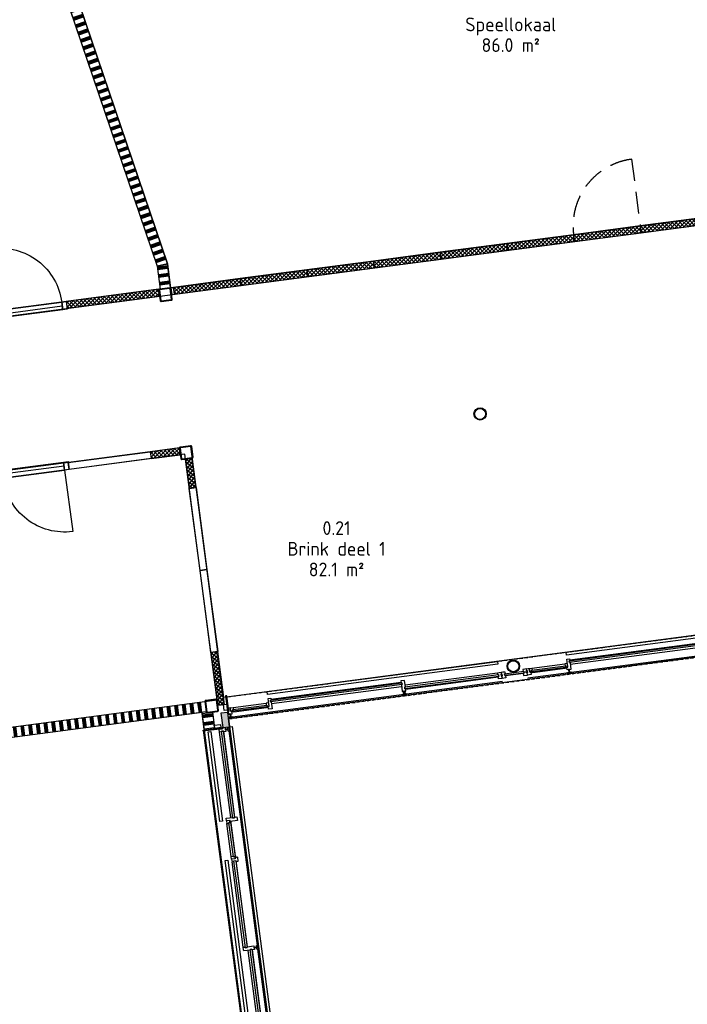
# Model space of a CAD drawing. Header units: millimetres. Extents: x -44892 to 336761, y 18766 to 182901.
# Tile 11 of 35: x 62442 to 72123, y 48556 to 62834. Entities that reach past the tile are written whole.
import ezdxf
from ezdxf.enums import TextEntityAlignment as Align

# ---------------------------------------------------------------- set-up
doc = ezdxf.new("R2010")
doc.units = ezdxf.units.MM
doc.header["$LTSCALE"] = 100
doc.linetypes.add('DASHED', pattern=[0.75, 0.5, -0.25])
doc.linetypes.add('HIDDEN2', pattern=[4.7625, 3.175, -1.5875])
for name, color, linetype in [('AC22----_Binnenmuren', 8, 'Continuous'), ('AL21----', 3, 'Continuous'), ('AL22----', 2, 'Continuous'), ('AL28----', 5, 'Continuous'), ('AL31----_Buitenkozijnen', 6, 'Continuous'), ('AL32----_Binnenkozijnen', 7, 'Continuous'), ('BL$8-GO--polylijnen', 10, 'Continuous'), ('kozijn1', 1, 'Continuous'), ('X-BT$1----_Ruimtegegevens', 7, 'Continuous')]:
    doc.layers.add(name, color=color, linetype=linetype)
doc.layers.add('BL$8-BVO-polylijn', color=160, linetype='Continuous', plot=False)
for name, color, linetype, lineweight in [('X-BT$23A__RuimteElement', 7, 'Continuous', 0), ('X-BT$23F__RuimteElement', 7, 'Continuous', 0), ('X-BT$23m2_RuimteElement', 7, 'Continuous', 0), ('X-BT$23NR__Ruimtenummer', 1, 'Continuous', 0), ('X-BT$23P__Algemeen', 1, 'Continuous', 0)]:
    doc.layers.add(name, color=color, linetype=linetype, lineweight=lineweight)
doc.styles.add('Isocpeur', font='isocpeur.ttf')
pattern_1 = [(45, (49445.76, 26487.453), (-28.28427, 28.28427), []), (135, (49445.76, 26487.453), (-28.28427, -28.28427), [])]

# ---------------------------------------------------------------- blocks, each defined once
blk = doc.blocks.new('kozbuit370')
at = {"layer": 'kozijn1', "color": 9}
blk.add_line((316, 30), (54, 30), dxfattribs=at)
at = {"layer": 'kozijn1'}
for points in [[(54, 0), (0, 0), (0, 37), (10, 37), (10, 62), (0, 62), (0, 92), (26, 92), (54, 92), (54, 62), (44, 62), (44, 37), (54, 37)], [(316, 0), (370, 0), (370, 37), (360, 37), (360, 62), (370, 62), (370, 92), (344, 92), (316, 92), (316, 62), (326, 62), (326, 37), (316, 37)]]:
    blk.add_lwpolyline(points, close=True, dxfattribs=at)
at = {"layer": 'kozijn1', "color": 9}
blk.add_lwpolyline([(326, 37), (44, 37), (44, 62), (326, 62)], close=True, dxfattribs=at)
blk = doc.blocks.new('binkozdeur1034')
blk.add_line((67, 57), (967, 57))
for points in [[(0, 0), (67, 0), (67, 114), (0, 114)], [(67, 0), (967, 0), (967, 114), (67, 114)], [(967, 0), (1034, 0), (1034, 114), (967, 114)]]:
    blk.add_lwpolyline(points, close=True)
blk.add_lwpolyline([(967, 0), (67, 0), (67, -900, 0.414214)], format="xyb", close=True)
blk = doc.blocks.new('_K180x10')
for points in [[(75, 90), (-75, 90, 0.414214), (-90, 75), (-90, -75, 0.414214), (-75, -90), (75, -90, 0.414214), (90, -75), (90, 75, 0.414214)], [(75, 80), (-75, 80, 0.414214), (-80, 75), (-80, -75, 0.414214), (-75, -80), (75, -80, 0.414214), (80, -75), (80, 75, 0.414214)]]:
    blk.add_lwpolyline(points, format="xyb", close=True)
blk = doc.blocks.new('kozbuitlokaalbg')
for p, q in [((1309, 157), (59, 157)), ((1868, 222), (1388, 222)), ((1868, 160), (1388, 160)), ((3197, 222), (1947, 222)), ((3197, 160), (1947, 160)), ((4865, 157), (3251, 157)), ((5424, 157), (4943, 157)), ((1309, 95), (59, 95)), ((59, 19), (3197, 19)), ((4865, 95), (3251, 95)), ((3251, 19), (5449, 19)), ((5424, 95), (4944, 95))]:
    blk.add_line(p, q)
at = {"ltscale": 0.01}
for p, q in [((32, 21), (32, 76)), ((3224, 21), (3224, 76)), ((5476, 21), (5476, 76))]:
    blk.add_line(p, q, dxfattribs=at)
for points in [[(-3, 110), (15, 110), (15, 388), (-3, 388)], [(35, 280), (1343, 280), (1343, 320), (35, 320)], [(1914, 280), (4899, 280), (4899, 320), (1914, 320)], [(5511, 110), (5493, 110), (5493, 388), (5511, 388)], [(-49, 128), (-4, 128), (-4, 218), (-49, 218)], [(15, 157), (15, 157), (15, 108), (5, 108), (5, 65), (59, 65), (59, 102), (49, 102), (49, 127), (59, 127), (59, 157)], [(1348, 222), (1309, 222), (1309, 127), (1319, 127), (1319, 102), (1309, 102), (1309, 65), (1363, 65), (1363, 170), (1348, 170)], [(1349, 222), (1388, 222), (1388, 192), (1378, 192), (1378, 167), (1388, 167), (1388, 160), (1366, 160), (1366, 175), (1349, 175)], [(1378, 167), (1878, 167), (1878, 192), (1378, 192)], [(1907, 222), (1869, 222), (1869, 192), (1878, 192), (1878, 167), (1868, 167), (1868, 160), (1890, 160), (1890, 175), (1907, 175)], [(1908, 222), (1947, 222), (1947, 192), (1937, 192), (1937, 167), (1947, 167), (1947, 130), (1893, 130), (1893, 170), (1908, 170)], [(1937, 167), (3207, 167), (3207, 192), (1937, 192)], [(3251, 222), (3236, 222), (3197, 222), (3197, 192), (3207, 192), (3207, 167), (3197, 167), (3197, 65), (3251, 65), (3251, 102), (3241, 102), (3241, 127), (3251, 127)], [(4904, 157), (4865, 157), (4865, 127), (4875, 127), (4875, 102), (4865, 102), (4865, 65), (4919, 65), (4919, 105), (4904, 105)], [(4905, 157), (4943, 157), (4943, 127), (4934, 127), (4934, 102), (4944, 102), (4944, 95), (4922, 95), (4922, 110), (4905, 110)], [(5463, 157), (5424, 157), (5424, 127), (5434, 127), (5434, 102), (5424, 102), (5424, 95), (5446, 95), (5446, 110), (5463, 110)], [(5464, 157), (5493, 157), (5493, 127), (5493, 127), (5493, 108), (5503, 108), (5503, 65), (5449, 65), (5449, 105), (5464, 105)], [(5512, 128), (5557, 128), (5557, 218), (5512, 218)], [(5, 9), (59, 9), (59, 29), (5, 29)], [(24, 29), (40, 29), (40, 65), (24, 65)], [(49, 102), (1319, 102), (1319, 127), (49, 127)], [(3197, 9), (3251, 9), (3251, 29), (3197, 29)], [(3216, 29), (3231, 29), (3231, 65), (3216, 65)], [(3241, 102), (4875, 102), (4875, 127), (3241, 127)], [(4934, 102), (5434, 102), (5434, 127), (4934, 127)], [(5449, 9), (5503, 9), (5503, 29), (5449, 29)], [(5483, 29), (5468, 29), (5468, 65), (5483, 65)]]:
    blk.add_lwpolyline(points, close=True)
for points in [[(-3, 388), (-3, 388), (5511, 388), (5511, 388)], [(0, 100), (0, -38), (5508, -38), (5508, 100)], [(3251, 127), (3241, 127), (3241, 102), (3251, 102)], [(3251, 102), (3241, 102), (3241, 127), (3251, 127)]]:
    blk.add_lwpolyline(points)
blk = doc.blocks.new('brink01')
for p, q in [((-3921, 0), (-3440, 0)), ((-1459, 42), (-3362, 42)), ((-1405, 0), (-54, 0)), ((0, -138), (-3946, -138)), ((-3921, -62), (-3440, -62)), ((-1459, -20), (-3362, -20)), ((-1405, -62), (-54, -62))]:
    blk.add_line(p, q)
at = {"ltscale": 0.01}
for p, q in [((-3973, -136), (-3973, -81)), ((-1432, -136), (-1432, -81))]:
    blk.add_line(p, q, dxfattribs=at)
for points in [[(-4008, -47), (-3990, -47), (-3990, 181), (-4008, 181)], [(-33, 123), (-3401, 123), (-3401, 163), (-33, 163)], [(-4009, -29), (-4054, -29), (-4054, 61), (-4009, 61)], [(-3961, 0), (-3990, 0), (-3990, -30), (-3990, -30), (-3990, -49), (-4000, -49), (-4000, -92), (-3946, -92), (-3946, -52), (-3961, -52)], [(-3960, 0), (-3921, 0), (-3921, -30), (-3931, -30), (-3931, -55), (-3921, -55), (-3921, -62), (-3942, -62), (-3942, -47), (-3960, -47)], [(-3401, 0), (-3440, 0), (-3440, -30), (-3430, -30), (-3430, -55), (-3440, -55), (-3440, -62), (-3419, -62), (-3419, -47), (-3401, -47)], [(-3401, 65), (-3401, 65), (-3362, 65), (-3362, 35), (-3372, 35), (-3372, 10), (-3362, 10), (-3362, -92), (-3416, -92), (-3416, -52), (-3401, -52), (-3401, 65), (-3401, 65)], [(-1449, 10), (-3372, 10), (-3372, 35), (-1449, 35)], [(-1459, -92), (-1405, -92), (-1405, -55), (-1415, -55), (-1415, -30), (-1405, -30), (-1405, 65), (-1459, 65), (-1459, 35), (-1449, 35), (-1449, 10), (-1459, 10)], [(0, -92), (-54, -92), (-54, -55), (-44, -55), (-44, -30), (-54, -30), (-54, 0), (-28, 0), (0, 0), (0, -30), (-10, -30), (-10, -55), (0, -55)], [(-3946, -148), (-4000, -148), (-4000, -128), (-3946, -128)], [(-3980, -128), (-3965, -128), (-3965, -92), (-3980, -92)], [(-3430, -55), (-3931, -55), (-3931, -30), (-3430, -30)], [(-1405, -148), (-1459, -148), (-1459, -128), (-1405, -128)], [(-1424, -128), (-1439, -128), (-1439, -92), (-1424, -92)], [(-44, -55), (-1415, -55), (-1415, -30), (-44, -30)]]:
    blk.add_lwpolyline(points, close=True)
blk = doc.blocks.new('brink02')
for p, q in [((2541, 42), (638, 42)), ((3953, -138), (0, -138)), ((79, 0), (560, 0)), ((79, -62), (559, -62)), ((2540, -20), (638, -20)), ((2594, -62), (3953, -62)), ((2595, 0), (3954, 0))]:
    blk.add_line(p, q)
at = {"ltscale": 0.01}
for p, q in [((611, -136), (611, -81)), ((3980, -136), (3980, -81))]:
    blk.add_line(p, q, dxfattribs=at)
for points in [[(3974, 123), (599, 123), (599, 163), (3974, 163)], [(54, -92), (0, -92), (0, -55), (10, -55), (10, -30), (0, -30), (0, 0), (26, 0), (40, 0), (40, -24), (40, -55), (44, -55), (54, -55)], [(599, 65), (599, 65), (638, 65), (638, 35), (628, 35), (628, 10), (638, 10), (638, -92), (584, -92), (584, -52), (599, -52), (599, 65), (599, 65)], [(2551, 10), (628, 10), (628, 35), (2551, 35)], [(2540, -92), (2594, -92), (2594, -55), (2584, -55), (2584, -30), (2594, -30), (2594, 65), (2540, 65), (2540, 35), (2551, 35), (2551, 10), (2540, 10)], [(40, 0), (79, 0), (79, -30), (69, -30), (69, -55), (79, -55), (79, -62), (58, -62), (58, -47), (40, -47)], [(569, -55), (69, -55), (69, -30), (569, -30)], [(598, 0), (560, 0), (560, -30), (569, -30), (569, -55), (559, -55), (559, -62), (581, -62), (581, -47), (598, -47)], [(638, -148), (584, -148), (584, -128), (638, -128)], [(603, -128), (618, -128), (618, -92), (603, -92)], [(3963, -55), (2584, -55), (2584, -30), (3963, -30)], [(4007, -92), (3953, -92), (3953, -55), (3963, -55), (3963, -30), (3953, -30), (3953, 0), (3979, 0), (4007, 0), (4007, -30), (3997, -30), (3997, -55), (4007, -55)], [(4007, -148), (3953, -148), (3953, -128), (4007, -128)], [(3988, -128), (3973, -128), (3973, -92), (3988, -92)]]:
    blk.add_lwpolyline(points, close=True)
blk = doc.blocks.new('kolom180r')
for radius in [90, 80]:
    blk.add_circle((0, 0), radius)
blk = doc.blocks.new('Ruimtefunctie')
at = {"layer": 'X-BT$23A__RuimteElement', "style": 'Isocpeur', "width": 0.94}
blk.add_attdef('RUIMTEFUNCTIE-A', text='', height=200, dxfattribs=at).set_placement((0, -600), align=Align.MIDDLE_CENTER)
at = {"layer": 'X-BT$23F__RuimteElement', "style": 'Isocpeur', "width": 0.94}
blk.add_attdef('RUIMTEFUNCTIE', text='', height=200, dxfattribs=at).set_placement((0, 300), align=Align.MIDDLE_CENTER)
at = {"layer": 'X-BT$23m2_RuimteElement', "style": 'Isocpeur', "width": 0.94}
blk.add_attdef('RUIMTEFUNCTIE-B', text='', height=200, dxfattribs=at).set_placement((0, 0), align=Align.MIDDLE_CENTER)
at = {"layer": 'X-BT$23NR__Ruimtenummer', "style": 'Isocpeur', "width": 0.94}
blk.add_attdef('RUIMTENUMMER', text='', height=200, dxfattribs=at).set_placement((0, 600), align=Align.MIDDLE_CENTER)
at = {"layer": 'X-BT$23P__Algemeen', "style": 'Isocpeur', "width": 0.94}
blk.add_attdef('PEILMAAT', text='', height=200, dxfattribs=at).set_placement((0, -300), align=Align.MIDDLE_CENTER)

msp = doc.modelspace()

# ---------------------------------------------------------------- hatches: boundary and pattern name
at = {"layer": 'AC22----_Binnenmuren'}
h = msp.add_hatch(dxfattribs=at)
h.set_pattern_fill('SWAND', color=256, angle=108.75, style=0)
h.set_pattern_definition([(198.75, (62504.47, 59258.32), (36.162, -106.5296), []), (198.75, (62502.46, 59264.23), (36.162, -106.5296), []), (198.75, (62500.45, 59270.15), (36.162, -106.5296), []), (198.75, (62498.44, 59276.07), (36.162, -106.5296), []), (198.75, (62496.43, 59281.99), (36.162, -106.5296), []), (198.75, (62494.42, 59287.91), (36.162, -106.5296), []), (198.75, (62492.41, 59293.83), (36.162, -106.5296), [])])
h.paths.add_polyline_path([(64584.31, 59292.5417), (64437.5216, 59258.3154), (62504.4655, 64952.9152), (62646.6403, 65000.7326)])
h = msp.add_hatch(dxfattribs=at)
h.set_pattern_fill('_USER', color=256, scale=40, angle=45, style=0, double=1, pattern_type=0)
h.set_pattern_definition([(45, (54823.726, 27985.61), (-28.28427, 28.28427), []), (135, (54823.726, 27985.61), (-28.28427, -28.28427), [])])
h.paths.add_polyline_path([(72407.5245, 59970.983), (71440.8657, 59843.72), (71453.9184, 59744.5755), (72420.5771, 59871.8386)])
h = msp.add_hatch(dxfattribs=at)
h.set_pattern_fill('_USER', color=256, scale=40, angle=45, style=0, double=1, pattern_type=0)
h.set_pattern_definition([(45, (53857.067, 27858.35), (-28.28427, 28.28427), []), (135, (53857.067, 27858.35), (-28.28427, -28.28427), [])])
h.paths.add_polyline_path([(71440.8657, 59843.72), (70474.207, 59716.457), (70487.2596, 59617.3125), (71453.9184, 59744.5755)])
h = msp.add_hatch(dxfattribs=at)
h.set_pattern_fill('_USER', color=256, scale=40, angle=45, style=0, double=1, pattern_type=0)
h.set_pattern_definition([(45, (52890.41, 27731.085), (-28.28427, 28.28427), []), (135, (52890.41, 27731.085), (-28.28427, -28.28427), [])])
h.paths.add_polyline_path([(70474.207, 59716.457), (69507.5483, 59589.1939), (69520.6009, 59490.0494), (70487.2596, 59617.3125)])
h = msp.add_hatch(dxfattribs=at)
h.set_pattern_fill('_USER', color=256, scale=40, angle=45, style=0, double=1, pattern_type=0)
h.set_pattern_definition([(45, (51923.75, 27603.822), (-28.28427, 28.28427), []), (135, (51923.75, 27603.822), (-28.28427, -28.28427), [])])
h.paths.add_polyline_path([(69507.5483, 59589.1939), (68540.8895, 59461.9309), (68553.9421, 59362.7864), (69520.6009, 59490.0494)])
h = msp.add_hatch(dxfattribs=at)
h.set_pattern_fill('_USER', color=256, scale=40, angle=45, style=0, double=1, pattern_type=0)
h.set_pattern_definition([(45, (50957.09, 27476.56), (-28.28427, 28.28427), []), (135, (50957.09, 27476.56), (-28.28427, -28.28427), [])])
h.paths.add_polyline_path([(68540.8895, 59461.9309), (67574.2308, 59334.6679), (67587.2834, 59235.5234), (68553.9421, 59362.7864)])
h = msp.add_hatch(dxfattribs=at)
h.set_pattern_fill('SWAND', color=256, angle=97.5, style=0)
h.set_pattern_definition([(187.5, (49445.76, 26487.45), (14.6842, -111.53755), []), (187.5, (49444.94, 26493.65), (14.6842, -111.53755), []), (187.5, (49444.13, 26499.85), (14.6842, -111.53755), []), (187.5, (49443.31, 26506.04), (14.6842, -111.53755), []), (187.5, (49442.5, 26512.24), (14.6842, -111.53755), []), (187.5, (49441.68, 26518.44), (14.6842, -111.53755), []), (187.5, (49440.86, 26524.63), (14.6842, -111.53755), [])])
h.paths.add_polyline_path([(64629.7931, 58947.0632), (64481.0813, 58927.447), (64437.5216, 59258.3154), (64584.31, 59292.5417)])
h = msp.add_hatch(dxfattribs=at)
h.set_pattern_fill('_USER', color=256, scale=40, angle=45, style=0, double=1, pattern_type=0)
h.set_pattern_definition([(45, (49990.43, 27349.296), (-28.28427, 28.28427), []), (135, (49990.43, 27349.296), (-28.28427, -28.28427), [])])
h.paths.add_polyline_path([(67574.2308, 59334.6679), (66607.5721, 59207.4048), (66620.6247, 59108.2603), (67587.2834, 59235.5234)])
h = msp.add_hatch(dxfattribs=at)
h.set_pattern_fill('_USER', color=256, scale=40, angle=45, style=0, double=1, pattern_type=0)
h.set_pattern_definition([(45, (49023.773, 27222.033), (-28.28427, 28.28427), []), (135, (49023.773, 27222.033), (-28.28427, -28.28427), [])])
h.paths.add_polyline_path([(66607.5721, 59207.4048), (65640.9133, 59080.1418), (65653.9659, 58980.9973), (66620.6247, 59108.2603)])
h = msp.add_hatch(dxfattribs=at)
h.set_pattern_fill('_USER', color=256, scale=40, angle=45, style=0, double=1, pattern_type=0)
h.set_pattern_definition([(45, (48057.114, 27094.77), (-28.28427, 28.28427), []), (135, (48057.114, 27094.77), (-28.28427, -28.28427), [])])
h.paths.add_polyline_path([(65640.9133, 59080.1418), (64674.2546, 58952.8787), (64687.3072, 58853.7343), (65653.9659, 58980.9973)])
h = msp.add_hatch(dxfattribs=at)
h.set_pattern_fill('_USER', color=256, scale=40, angle=45, style=0, double=1, pattern_type=0)
h.set_pattern_definition(pattern_1)
h.paths.add_polyline_path([(64468.1323, 58824.7939), (64455.0739, 58923.9913), (63117.501, 58747.9112), (63130.5584, 58648.7308)])
h = msp.add_hatch(dxfattribs=at)
h.set_pattern_fill('_USER', color=256, scale=40, angle=45, style=0, double=1, pattern_type=0)
h.set_pattern_definition(pattern_1)
h.paths.add_polyline_path([(64349.298, 56469.2807), (64336.2454, 56568.4252), (64757.8809, 56623.9345), (64770.9335, 56524.7901)])
h = msp.add_hatch(dxfattribs=at)
h.set_pattern_fill('_USER', color=256, scale=40, angle=45, style=0, double=1, pattern_type=0)
h.set_pattern_definition([(52.5, (49418.762, 26463.726), (-31.734134, 24.350457), []), (142.5, (49418.762, 26463.726), (-24.350457, -31.734134), [])])
h.paths.add_polyline_path([(64943.5231, 56476.907), (64844.3787, 56463.8544), (64900.5084, 56037.507), (64999.6528, 56050.5596)])
h = msp.add_hatch(dxfattribs=at)
h.set_pattern_fill('_USER', color=256, scale=40, angle=52.5, style=0, double=1, pattern_type=0)
h.set_pattern_definition([(52.5, (49435.98, 26486.165), (-31.734134, 24.350457), []), (142.5, (49435.98, 26486.165), (-24.350457, -31.734134), [])])
h.paths.add_polyline_path([(65413.6819, 52905.6965), (65314.5374, 52892.6439), (65213.7712, 53658.0393), (65312.9157, 53671.0919)])
h = msp.add_hatch(dxfattribs=at)
h.set_pattern_fill('SWAND', color=256, angle=7.5, style=0)
h.set_pattern_definition([(97.5, (49445.9, 26487.47), (-111.53755, -14.6842), []), (97.5, (49452.09, 26488.29), (-111.53755, -14.6842), []), (97.5, (49458.29, 26489.1), (-111.53755, -14.6842), []), (97.5, (49464.48, 26489.92), (-111.53755, -14.6842), []), (97.5, (49470.68, 26490.73), (-111.53755, -14.6842), []), (97.5, (49476.88, 26491.55), (-111.53755, -14.6842), []), (97.5, (49483.07, 26492.37), (-111.53755, -14.6842), [])])
h.paths.add_polyline_path([(61744.9464, 52349.0958), (61725.3674, 52497.8126), (65126.0233, 52945.5174), (65145.6022, 52796.8007)])
h = msp.add_hatch(dxfattribs=at)
h.set_pattern_fill('SWAND', color=256, angle=90, style=0)
h.set_pattern_definition([(187.5, (49445.76, 26487.45), (14.6842, -111.53755), []), (187.5, (49444.94, 26493.65), (14.6842, -111.53755), []), (187.5, (49444.13, 26499.85), (14.6842, -111.53755), []), (187.5, (49443.31, 26506.04), (14.6842, -111.53755), []), (187.5, (49442.5, 26512.24), (14.6842, -111.53755), []), (187.5, (49441.68, 26518.44), (14.6842, -111.53755), []), (187.5, (49440.86, 26524.63), (14.6842, -111.53755), [])])
h.paths.add_polyline_path([(65236.7937, 52793.6494), (65088.077, 52774.0704), (65116.2083, 52560.392), (65265.0692, 52578.8755)])
h.paths.add_polyline_path([(65265.0692, 52578.8755), (65116.2083, 52560.392), (65117.9675, 52547.0296), (65266.6842, 52566.6085)])
msp.add_hatch(color=254, dxfattribs=at).paths.add_polyline_path([(65486.6294, 52581.444), (65387.485, 52568.3914), (65360.0745, 52776.5948), (65459.2189, 52789.6474)])

# ---------------------------------------------------------------- linework, layer by layer
at = {"layer": 'AL21----'}
for points in [[(65266.6842, 52566.6085), (65117.9675, 52547.0296), (65088.077, 52774.0704), (65236.7937, 52793.6494)], [(65387.485, 52568.3914), (65486.6294, 52581.444), (65459.2189, 52789.6474), (65360.0745, 52776.5948)]]:
    msp.add_lwpolyline(points, close=True, dxfattribs=at)
at = {"layer": 'AL22----'}
msp.add_lwpolyline([(62517.4712, 64914.6014), (64437.5216, 59258.3154), (64584.31, 59292.5417), (62659.511, 64962.8167)], dxfattribs=at)
for points in [[(71453.9184, 59744.5755), (72420.5771, 59871.8386), (72407.5245, 59970.983), (71440.8657, 59843.72)], [(70487.2596, 59617.3125), (71453.9184, 59744.5755), (71440.8657, 59843.72), (70474.207, 59716.457)], [(69520.6009, 59490.0494), (70487.2596, 59617.3125), (70474.207, 59716.457), (69507.5483, 59589.1939)], [(68553.9421, 59362.7864), (69520.6009, 59490.0494), (69507.5483, 59589.1939), (68540.8895, 59461.9309)], [(67587.2834, 59235.5234), (68553.9421, 59362.7864), (68540.8895, 59461.9309), (67574.2308, 59334.6679)], [(64481.0813, 58927.447), (64629.7931, 58947.0632), (64584.31, 59292.5417), (64437.5216, 59258.3154)], [(66620.6247, 59108.2603), (67587.2834, 59235.5234), (67574.2308, 59334.6679), (66607.5721, 59207.4048)], [(65653.9659, 58980.9973), (66620.6247, 59108.2603), (66607.5721, 59207.4048), (65640.9133, 59080.1418)], [(64687.3072, 58853.7343), (65653.9659, 58980.9973), (65640.9133, 59080.1418), (64674.2546, 58952.8787)], [(64468.1323, 58824.7939), (64455.0739, 58923.9913), (63117.501, 58747.9112), (63130.5584, 58648.7308)], [(64646.5835, 58848.3555), (64687.3072, 58853.7343), (64674.2546, 58952.8787), (64633.5274, 58947.5266)], [(63159.5642, 56312.6493), (63146.5115, 56411.7937), (64336.2454, 56568.4252), (64349.298, 56469.2807)], [(64770.9335, 56524.7901), (64757.8809, 56623.9345), (64336.2454, 56568.4252), (64349.298, 56469.2807)], [(64900.5084, 56037.507), (64999.6528, 56050.5596), (64943.6589, 56476.9249), (64844.3787, 56463.8544)], [(65156.2843, 54860.8257), (65057.1398, 54847.7731), (64900.5084, 56037.507), (64999.6528, 56050.5596)], [(65312.9157, 53671.0919), (65213.7712, 53658.0393), (65057.1398, 54847.7731), (65156.2843, 54860.8257)], [(65314.5374, 52892.6439), (65413.6819, 52905.6965), (65312.9157, 53671.0919), (65213.7712, 53658.0393)], [(61725.3674, 52497.8126), (65126.159, 52945.5353), (65145.7379, 52796.8188), (61744.9464, 52349.0958)]]:
    msp.add_lwpolyline(points, close=True, dxfattribs=at)
at = {"layer": 'AL31----_Buitenkozijnen', "linetype": 'DASHED'}
for p, q in [((65447.8219, 53013.0712), (82441.1029, 55250.2791)), ((65471.7443, 52693.4594), (82782.3715, 54972.4467))]:
    msp.add_line(p, q, dxfattribs=at)
at = {"layer": 'AL32----_Binnenkozijnen', "linetype": 'HIDDEN2'}
msp.add_lwpolyline([(71440.8657, 59843.72), (70474.207, 59716.457, -0.4142135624), (71313.6027, 60810.3787)], format="xyb", close=True, dxfattribs=at)
at = {"layer": 'BL$8-BVO-polylijn'}
msp.add_lwpolyline([(82470.1635, 54931.3438), (65471.7443, 52693.4594), (68446.4362, 30098.431), (64892.1063, 29630.4946), (65017.6753, 28638.3971), (65067.2476, 28644.9234), (65109.0159, 28327.6611), (49320.7421, 26249.0954), (39384.7085, 55441.9315), (38474.9269, 55322.1565), (29614.3992, 81424.4293), (50446.8621, 88496.0976), (58741.8941, 64065.9431), (70103.1618, 67922.5738), (63571.5119, 87164.1941), (75464.9543, 91201.4737)], dxfattribs=at)
at = {"layer": 'BL$8-GO--polylijnen'}
for points in [[(64629.7966, 58947.0364), (76192.2234, 60468.866), (73397.1763, 68702.8072), (62630.5814, 65048.0405), (64584.31, 59292.5417)], [(64481.0692, 58927.5384), (60655.9173, 58423.892), (58842.8609, 63762.2826), (62488.5419, 64999.8245), (64437.5216, 59258.3154)], [(77753.6717, 56614.1953), (77526.8449, 56537.1979), (78142.7737, 54722.7301), (78147.7348, 54685.0465), (65400.3683, 53006.8239), (64921.3337, 56645.4527), (61044.7843, 56135.0953), (61042.1552, 56155.0647), (60974.9554, 56146.2177), (60687.8313, 58327.1746), (76366.5591, 60390.8304), (76367.422, 60388.2884), (76462.1152, 60420.4323)], [(60520.7619, 52339.2232), (65304.4834, 52969.0121), (64835.2417, 56533.2564), (61255.9504, 56062.0337), (61253.3442, 56081.8303), (60048.7783, 55923.2462)], [(57314.2194, 46319.1554), (59668.7885, 46629.1403), (59826.7252, 45429.4923), (65948.8937, 46235.5186), (65086.115, 52788.9693), (58475.5203, 51918.6708), (58390.6787, 52563.1069), (56524.4199, 52317.4093)]]:
    msp.add_lwpolyline(points, close=True, dxfattribs=at)

# ---------------------------------------------------------------- block references
at = {"layer": 'AL28----'}
for p, rotation in [((64556.034, 58846.6311), 7.499999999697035), ((64857.5531, 56556.3655), 7.499999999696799), ((65225.175, 52882.9513), 7.499999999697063)]:
    msp.add_blockref('_K180x10', p, dxfattribs=dict(at, rotation=rotation))
for p in [(69118.1516, 57117.2847), (69599.7933, 53458.8532)]:
    msp.add_blockref('kolom180r', p, dxfattribs=at)
at = {"layer": 'AL31----_Buitenkozijnen'}
for name, p, rotation in [('brink02', (69791.3015, 53420.4947), 7.499999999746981), ('brink01', (69424.4669, 53372.2), 7.499999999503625), ('kozbuit370', (69436.4753, 53280.987), 7.499999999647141)]:
    msp.add_blockref(name, p, dxfattribs=dict(at, rotation=rotation))
at = {"layer": 'AL31----_Buitenkozijnen', "xscale": -1, "rotation": 97.50000000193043}
msp.add_blockref('kozbuitlokaalbg', (65486.6294, 52581.444), dxfattribs=at)
at = {"layer": 'AL32----_Binnenkozijnen', "xscale": -1}
for p, rotation in [((62092.347, 58612.9471), 187.4999999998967), ((63159.5642, 56312.6493), 7.499999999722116)]:
    msp.add_blockref('binkozdeur1034', p, dxfattribs=dict(at, rotation=rotation))
at = {"layer": 'X-BT$1----_Ruimtegegevens'}
ref = msp.add_blockref('Ruimtefunctie', (69562.4343, 62766.0068), dxfattribs=at)
ref.add_attrib('RUIMTENUMMER', '0.20', dxfattribs={"layer": 'X-BT$23NR__Ruimtenummer', "height": 200, "style": 'Isocpeur', "width": 0.94}).set_placement((69562.4343, 63066.0068), align=Align.MIDDLE_CENTER)
ref.add_attrib('RUIMTEFUNCTIE', 'Speellokaal', dxfattribs={"layer": 'X-BT$23F__RuimteElement', "height": 200, "style": 'Isocpeur', "width": 0.94}).set_placement((69562.4343, 62766.0068), align=Align.MIDDLE_CENTER)
ref.add_attrib('RUIMTEFUNCTIE-B', '86.0 m²', dxfattribs={"layer": 'X-BT$23m2_RuimteElement', "height": 200, "style": 'Isocpeur', "width": 0.94}).set_placement((69562.4343, 62466.0068), align=Align.MIDDLE_CENTER)
ref = msp.add_blockref('Ruimtefunctie', (67036.1956, 55161.8375), dxfattribs=at)
ref.add_attrib('RUIMTENUMMER', '0.21', dxfattribs={"layer": 'X-BT$23NR__Ruimtenummer', "height": 200, "style": 'Isocpeur', "width": 0.94}).set_placement((67036.1956, 55461.8375), align=Align.MIDDLE_CENTER)
ref.add_attrib('RUIMTEFUNCTIE', 'Brink deel 1', dxfattribs={"layer": 'X-BT$23F__RuimteElement', "height": 200, "style": 'Isocpeur', "width": 0.94}).set_placement((67036.1956, 55161.8375), align=Align.MIDDLE_CENTER)
ref.add_attrib('RUIMTEFUNCTIE-B', '82.1 m²', dxfattribs={"layer": 'X-BT$23m2_RuimteElement', "height": 200, "style": 'Isocpeur', "width": 0.94}).set_placement((67036.1956, 54861.8375), align=Align.MIDDLE_CENTER)

doc.saveas('drawing.dxf')
